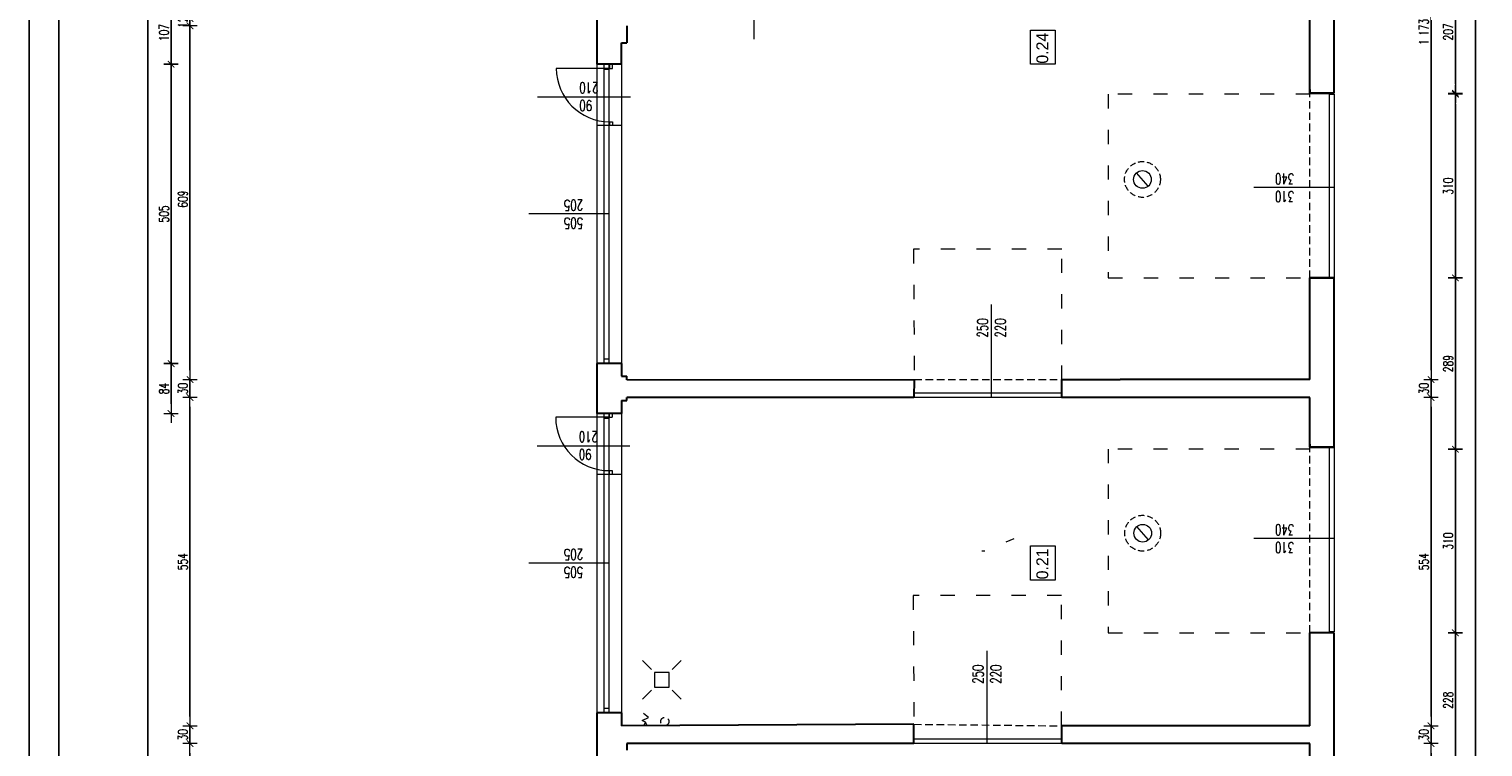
# Model space of a CAD drawing. Header units: millimetres. Extents: x -2948 to 78628, y 64669 to 215420.
# Tile 110 of 256: x 55144 to 57596, y 94849 to 96060. Entities that reach past the tile are written whole.
import ezdxf
from ezdxf.enums import TextEntityAlignment as Align

# ---------------------------------------------------------------- set-up
doc = ezdxf.new("R2010")
doc.units = ezdxf.units.MM
for name, pattern in [('ACAD_ISO03W100', [30, 12, -18]), ('DASHED2', [0.375, 0.25, -0.125]), ('HIDDEN', [9.525, 6.35, -3.175])]:
    doc.linetypes.add(name, pattern=pattern)
for name, color, linetype, lineweight in [('-stolarka', 103, 'Continuous', 13), ('1_OPIS_OKNA', 60, 'Continuous', 13), ('kominy', 7, 'Continuous', 9), ('meble inst', 240, 'Continuous', 5), ('NOWE SCIANY', 3, 'Continuous', 13), ('NOWE WYBURZENIA', 1, 'Continuous', 20), ('OPIS', 2, 'Continuous', 13), ('pomiwszczenia', 95, 'Continuous', 20), ('POMOC', 1, 'Continuous', 13), ('SCIANY', 7, 'Continuous', 30), ('STOLARKA', 3, 'Continuous', 13), ('stolarka opis', 60, 'Continuous', 13), ('WENTYLACJA', 21, 'Continuous', 9), ('WYMIAR', 5, 'Continuous', 13), ('ŚCIANY', 7, 'Continuous', 30)]:
    doc.layers.add(name, color=color, linetype=linetype, lineweight=lineweight)
doc.layers.add('FORMATKA', color=7, linetype='Continuous')
doc.styles.add('CP_ATTR', font='ROMANS.SHX')
doc.styles.add('style2', font='romans.shx', dxfattribs={"width": 0.7})
doc.dimstyles.new('100', dxfattribs={"dimscale": 80, "dimtxt": 0.2, "dimasz": 0.2, "dimexe": 1.25, "dimexo": 0.625, "dimgap": 0.05, "dimtad": 1, "dimdec": 0, "dimdsep": 46, "dimlunit": 6, "dimtxsty": 'style2', "dimblk1": 'TICK', "dimblk2": 'TICK', "dimsah": 1, "dimcen": 0.2, "dimse1": 1, "dimse2": 1, "dimclrd": 256, "dimclrt": 2, "dimadec": 0, "dimazin": 0, "dimtfac": 1, "dimtdec": 0, "dimtix": 1, "dimtmove": 1, "dimatfit": 0, "dimldrblk": 'DOTSMALL', "dimfxl": 1, "dimtolj": 1, "dimtzin": 0, "dimarcsym": 0})

# ---------------------------------------------------------------- blocks, each defined once
blk = doc.blocks.new('TICK')
at = {"color": 5}
for p, q in [((-1, 0), (1, 0)), ((0, -0.75), (0, 0.75))]:
    blk.add_line(p, q, dxfattribs=at)
at = {"const_width": 0.1}
blk.add_lwpolyline([(-0.35, -0.35), (0.35, 0.35)], dxfattribs=at)
blk = doc.blocks.new('*D1336')
at = {"layer": 'Defpoints', "color": 0, "ltscale": 2, "transparency": 16777216}
for p in [(57377.7, 96158.2), (57377.7, 95951.2), (57549.6, 95951.2)]:
    blk.add_point(p, dxfattribs=at)
at = {"layer": 'WYMIAR', "lineweight": -2, "ltscale": 2, "transparency": 16777216}
blk.add_line((57549.6, 96142.2), (57549.6, 95967.2), dxfattribs=at)
at = {"layer": 'WYMIAR', "lineweight": -2, "ltscale": 2, "transparency": 16777216, "xscale": 16, "yscale": 16, "zscale": 16}
for p, rotation in [((57549.6, 96158.2), 90), ((57549.6, 95951.2), 270)]:
    blk.add_blockref('TICK', p, dxfattribs=dict(at, rotation=rotation))
at = {"layer": 'WYMIAR', "color": 2, "ltscale": 2, "transparency": 16777216, "insert": (57537.6, 96054.7), "char_height": 16, "attachment_point": 5, "rotation": 90, "style": 'style2'}
blk.add_mtext('\\A1;207', dxfattribs=at)
blk = doc.blocks.new('_DotSmall')
at = {"layer": 'OPIS', "color": 0, "const_width": 0.5}
blk.add_lwpolyline([(-0.0625, 0, 1), (0.0625, 0, 1)], format="xyb", close=True, dxfattribs=at)
blk = doc.blocks.new('*D1337')
at = {"layer": 'Defpoints', "color": 0, "ltscale": 2, "transparency": 16777216}
for p in [(57377.7, 95949.7), (57379.1, 95639.7), (57549.6, 95639.7)]:
    blk.add_point(p, dxfattribs=at)
at = {"layer": 'WYMIAR', "lineweight": -2, "ltscale": 2, "transparency": 16777216}
blk.add_line((57549.6, 95933.7), (57549.6, 95655.7), dxfattribs=at)
at = {"layer": 'WYMIAR', "lineweight": -2, "ltscale": 2, "transparency": 16777216, "xscale": 16, "yscale": 16, "zscale": 16}
for p, rotation in [((57549.6, 95949.7), 90), ((57549.6, 95639.7), 270)]:
    blk.add_blockref('TICK', p, dxfattribs=dict(at, rotation=rotation))
at = {"layer": 'WYMIAR', "color": 2, "ltscale": 2, "transparency": 16777216, "insert": (57537.6, 95794.7), "char_height": 16, "attachment_point": 5, "rotation": 90, "style": 'style2'}
blk.add_mtext('\\A1;310', dxfattribs=at)
blk = doc.blocks.new('*D1338')
at = {"layer": 'Defpoints', "color": 0, "ltscale": 2, "transparency": 16777216}
for p in [(57377.7, 95639.7), (57386, 95350.7), (57549.6, 95350.7)]:
    blk.add_point(p, dxfattribs=at)
at = {"layer": 'WYMIAR', "lineweight": -2, "ltscale": 2, "transparency": 16777216}
blk.add_line((57549.6, 95623.7), (57549.6, 95366.7), dxfattribs=at)
at = {"layer": 'WYMIAR', "lineweight": -2, "ltscale": 2, "transparency": 16777216, "xscale": 16, "yscale": 16, "zscale": 16}
for p, rotation in [((57549.6, 95639.7), 90), ((57549.6, 95350.7), 270)]:
    blk.add_blockref('TICK', p, dxfattribs=dict(at, rotation=rotation))
at = {"layer": 'WYMIAR', "color": 2, "ltscale": 2, "transparency": 16777216, "insert": (57537.6, 95495.2), "char_height": 16, "attachment_point": 5, "rotation": 90, "style": 'style2'}
blk.add_mtext('\\A1;289', dxfattribs=at)
blk = doc.blocks.new('*D1339')
at = {"layer": 'Defpoints', "color": 0, "ltscale": 2, "transparency": 16777216}
for p in [(57386, 95350.7), (57386, 95041.2), (57549.6, 95041.2)]:
    blk.add_point(p, dxfattribs=at)
at = {"layer": 'WYMIAR', "lineweight": -2, "ltscale": 2, "transparency": 16777216}
blk.add_line((57549.6, 95334.7), (57549.6, 95057.2), dxfattribs=at)
at = {"layer": 'WYMIAR', "lineweight": -2, "ltscale": 2, "transparency": 16777216, "xscale": 16, "yscale": 16, "zscale": 16}
for p, rotation in [((57549.6, 95350.7), 90), ((57549.6, 95041.2), 270)]:
    blk.add_blockref('TICK', p, dxfattribs=dict(at, rotation=rotation))
at = {"layer": 'WYMIAR', "color": 2, "ltscale": 2, "transparency": 16777216, "insert": (57537.6, 95196), "char_height": 16, "attachment_point": 5, "rotation": 90, "style": 'style2'}
blk.add_mtext('\\A1;310', dxfattribs=at)
blk = doc.blocks.new('*D1312')
at = {"layer": 'Defpoints', "color": 0, "ltscale": 2, "transparency": 16777216}
for p in [(56043.1, 96000.2), (55383.6, 95495.2), (56043.1, 95495.2)]:
    blk.add_point(p, dxfattribs=at)
at = {"layer": 'WYMIAR', "lineweight": -2, "ltscale": 2, "transparency": 16777216}
blk.add_line((55383.6, 95984.2), (55383.6, 95511.2), dxfattribs=at)
at = {"layer": 'WYMIAR', "lineweight": -2, "ltscale": 2, "transparency": 16777216, "xscale": 16, "yscale": 16, "zscale": 16}
for p, rotation in [((55383.6, 96000.2), 90), ((55383.6, 95495.2), 270)]:
    blk.add_blockref('TICK', p, dxfattribs=dict(at, rotation=rotation))
at = {"layer": 'WYMIAR', "color": 2, "ltscale": 2, "transparency": 16777216, "insert": (55371.6, 95747.7), "char_height": 16, "attachment_point": 5, "rotation": 90, "style": 'style2'}
blk.add_mtext('\\A1;505', dxfattribs=at)
blk = doc.blocks.new('*D1323')
at = {"layer": 'Defpoints', "color": 0, "ltscale": 2, "transparency": 16777216}
for p in [(55383.6, 96107.2), (56037.6, 96107.2), (56037.6, 96000.2)]:
    blk.add_point(p, dxfattribs=at)
at = {"layer": 'WYMIAR', "lineweight": -2, "ltscale": 2, "transparency": 16777216}
blk.add_line((55383.6, 96016.2), (55383.6, 96091.2), dxfattribs=at)
at = {"layer": 'WYMIAR', "lineweight": -2, "ltscale": 2, "transparency": 16777216, "xscale": 16, "yscale": 16, "zscale": 16}
for p, rotation in [((55383.6, 96107.2), 90), ((55383.6, 96000.2), 270)]:
    blk.add_blockref('TICK', p, dxfattribs=dict(at, rotation=rotation))
at = {"layer": 'WYMIAR', "color": 2, "ltscale": 2, "transparency": 16777216, "insert": (55371.6, 96053.7), "char_height": 16, "attachment_point": 5, "rotation": 90, "style": 'style2'}
blk.add_mtext('\\A1;107', dxfattribs=at)
blk = doc.blocks.new('*D1324')
at = {"layer": 'Defpoints', "color": 0, "ltscale": 2, "transparency": 16777216}
for p in [(55383.6, 95495.2), (56037.6, 95495.2), (56037.6, 95411.2)]:
    blk.add_point(p, dxfattribs=at)
at = {"layer": 'WYMIAR', "lineweight": -2, "ltscale": 2, "transparency": 16777216}
blk.add_line((55383.6, 95427.2), (55383.6, 95479.2), dxfattribs=at)
at = {"layer": 'WYMIAR', "lineweight": -2, "ltscale": 2, "transparency": 16777216, "xscale": 16, "yscale": 16, "zscale": 16}
for p, rotation in [((55383.6, 95495.2), 90), ((55383.6, 95411.2), 270)]:
    blk.add_blockref('TICK', p, dxfattribs=dict(at, rotation=rotation))
at = {"layer": 'WYMIAR', "color": 2, "ltscale": 2, "transparency": 16777216, "insert": (55371.6, 95453.2), "char_height": 16, "attachment_point": 5, "rotation": 90, "style": 'style2'}
blk.add_mtext('\\A1;84', dxfattribs=at)
blk = doc.blocks.new('*D1327')
at = {"layer": 'Defpoints', "color": 0, "ltscale": 2, "transparency": 16777216}
for p in [(57386, 95041.2), (57549.6, 95041.2), (57386, 94813.7)]:
    blk.add_point(p, dxfattribs=at)
at = {"layer": 'WYMIAR', "lineweight": -2, "ltscale": 2, "transparency": 16777216}
blk.add_line((57549.6, 94829.7), (57549.6, 95025.2), dxfattribs=at)
at = {"layer": 'WYMIAR', "lineweight": -2, "ltscale": 2, "transparency": 16777216, "xscale": 16, "yscale": 16, "zscale": 16}
for p, rotation in [((57549.6, 95041.2), 90), ((57549.6, 94813.7), 270)]:
    blk.add_blockref('TICK', p, dxfattribs=dict(at, rotation=rotation))
at = {"layer": 'WYMIAR', "color": 2, "ltscale": 2, "transparency": 16777216, "insert": (57537.6, 94927.4), "char_height": 16, "attachment_point": 5, "rotation": 90, "style": 'style2'}
blk.add_mtext('\\A1;228', dxfattribs=at)
blk = doc.blocks.new('*D1199')
at = {"layer": 'Defpoints', "color": 0, "ltscale": 2, "transparency": 16777216}
for p in [(57372, 97889.2), (57372, 88222.2), (57583.6, 88222.2)]:
    blk.add_point(p, dxfattribs=at)
at = {"layer": 'WYMIAR', "lineweight": -2, "ltscale": 2, "transparency": 16777216}
blk.add_line((57583.6, 97873.2), (57583.6, 88238.2), dxfattribs=at)
at = {"layer": 'WYMIAR', "lineweight": -2, "ltscale": 2, "transparency": 16777216, "xscale": 16, "yscale": 16, "zscale": 16}
for p, rotation in [((57583.6, 97889.2), 90), ((57583.6, 88222.2), 270)]:
    blk.add_blockref('TICK', p, dxfattribs=dict(at, rotation=rotation))
at = {"layer": 'WYMIAR', "color": 2, "ltscale": 2, "transparency": 16777216, "insert": (57571.6, 93055.7), "char_height": 16, "attachment_point": 5, "rotation": 90, "style": 'style2'}
blk.add_mtext('\\A1;9\xa0667', dxfattribs=at)
blk = doc.blocks.new('*D1202')
at = {"layer": 'Defpoints', "color": 0, "ltscale": 2, "transparency": 16777216}
for p in [(55344.4, 97889.2), (56086.3, 97889.2), (56086.4, 88222.2)]:
    blk.add_point(p, dxfattribs=at)
at = {"layer": 'WYMIAR', "lineweight": -2, "ltscale": 2, "transparency": 16777216}
blk.add_line((55344.4, 88238.2), (55344.4, 97873.2), dxfattribs=at)
at = {"layer": 'WYMIAR', "lineweight": -2, "ltscale": 2, "transparency": 16777216, "xscale": 16, "yscale": 16, "zscale": 16}
for p, rotation in [((55344.4, 97889.2), 90.00020786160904), ((55344.4, 88222.2), 270.0002078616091)]:
    blk.add_blockref('TICK', p, dxfattribs=dict(at, rotation=rotation))
at = {"layer": 'WYMIAR', "color": 2, "ltscale": 2, "transparency": 16777216, "insert": (55331.9, 93055.7), "char_height": 16, "attachment_point": 5, "rotation": 90.0002, "style": 'style2'}
blk.add_mtext('\\A1;9\xa0667', dxfattribs=at)
blk = doc.blocks.new('*D1222')
at = {"layer": 'Defpoints', "color": 0, "ltscale": 2, "transparency": 16777216}
for p in [(55415.5, 95438.2), (56152.3, 95438.2), (56153.7, 94884.2)]:
    blk.add_point(p, dxfattribs=at)
at = {"layer": 'WYMIAR', "lineweight": -2, "ltscale": 2, "transparency": 16777216}
blk.add_line((55415.5, 94900.2), (55415.5, 95422.2), dxfattribs=at)
at = {"layer": 'WYMIAR', "lineweight": -2, "ltscale": 2, "transparency": 16777216, "xscale": 16, "yscale": 16, "zscale": 16}
for p, rotation in [((55415.5, 95438.2), 90), ((55415.5, 94884.2), 270)]:
    blk.add_blockref('TICK', p, dxfattribs=dict(at, rotation=rotation))
at = {"layer": 'WYMIAR', "color": 2, "ltscale": 2, "transparency": 16777216, "insert": (55403.5, 95161.2), "char_height": 16, "attachment_point": 5, "rotation": 90, "style": 'style2'}
blk.add_mtext('\\A1;554', dxfattribs=at)
blk = doc.blocks.new('*D1223')
at = {"layer": 'Defpoints', "color": 0, "ltscale": 2, "transparency": 16777216}
for p in [(55415.5, 95468.2), (56153.7, 95468.2), (56153.7, 95438.2)]:
    blk.add_point(p, dxfattribs=at)
at = {"layer": 'WYMIAR', "lineweight": -2, "ltscale": 2, "transparency": 16777216}
for p, q in [((55415.5, 95484.2), (55415.5, 95500.2)), ((55415.5, 95438.2), (55415.5, 95468.2)), ((55415.5, 95422.2), (55415.5, 95406.2))]:
    blk.add_line(p, q, dxfattribs=at)
at = {"layer": 'WYMIAR', "lineweight": -2, "ltscale": 2, "transparency": 16777216, "xscale": 16, "yscale": 16, "zscale": 16}
for p, rotation in [((55415.5, 95468.2), 270), ((55415.5, 95438.2), 90)]:
    blk.add_blockref('TICK', p, dxfattribs=dict(at, rotation=rotation))
at = {"layer": 'WYMIAR', "color": 2, "ltscale": 2, "transparency": 16777216, "insert": (55403.5, 95453.2), "char_height": 16, "attachment_point": 5, "rotation": 90, "style": 'style2'}
blk.add_mtext('\\A1;30', dxfattribs=at)
blk = doc.blocks.new('*D1224')
at = {"layer": 'Defpoints', "color": 0, "ltscale": 2, "transparency": 16777216}
for p in [(55415.5, 96077.2), (56152.3, 96077.2), (56152.4, 95468.2)]:
    blk.add_point(p, dxfattribs=at)
at = {"layer": 'WYMIAR', "lineweight": -2, "ltscale": 2, "transparency": 16777216}
blk.add_line((55415.5, 95484.2), (55415.5, 96061.2), dxfattribs=at)
at = {"layer": 'WYMIAR', "lineweight": -2, "ltscale": 2, "transparency": 16777216, "xscale": 16, "yscale": 16, "zscale": 16}
for p, rotation in [((55415.5, 96077.2), 90), ((55415.5, 95468.2), 270)]:
    blk.add_blockref('TICK', p, dxfattribs=dict(at, rotation=rotation))
at = {"layer": 'WYMIAR', "color": 2, "ltscale": 2, "transparency": 16777216, "insert": (55403.5, 95772.7), "char_height": 16, "attachment_point": 5, "rotation": 90, "style": 'style2'}
blk.add_mtext('\\A1;609', dxfattribs=at)
blk = doc.blocks.new('*D1225')
at = {"layer": 'Defpoints', "color": 0, "ltscale": 2, "transparency": 16777216}
for p in [(55415.5, 96077.2), (56152.3, 96077.2), (56152.3, 96065.2)]:
    blk.add_point(p, dxfattribs=at)
at = {"layer": 'WYMIAR', "lineweight": -2, "ltscale": 2, "transparency": 16777216}
for p, q in [((55415.5, 96093.2), (55415.5, 96109.2)), ((55415.5, 96065.2), (55415.5, 96077.2)), ((55415.5, 96049.2), (55415.5, 96033.2))]:
    blk.add_line(p, q, dxfattribs=at)
at = {"layer": 'WYMIAR', "lineweight": -2, "ltscale": 2, "transparency": 16777216, "xscale": 16, "yscale": 16, "zscale": 16}
for p, rotation in [((55415.5, 96077.2), 270), ((55415.5, 96065.2), 90)]:
    blk.add_blockref('TICK', p, dxfattribs=dict(at, rotation=rotation))
at = {"layer": 'WYMIAR', "color": 2, "ltscale": 2, "transparency": 16777216, "insert": (55403.5, 96071.2), "char_height": 16, "attachment_point": 5, "rotation": 90, "style": 'style2'}
blk.add_mtext('\\A1;12', dxfattribs=at)
blk = doc.blocks.new('*D1246')
at = {"layer": 'Defpoints', "color": 0, "ltscale": 2, "transparency": 16777216}
for p in [(55415.5, 94854.2), (56152.3, 94854.2), (56143.4, 94252.2)]:
    blk.add_point(p, dxfattribs=at)
at = {"layer": 'WYMIAR', "lineweight": -2, "ltscale": 2, "transparency": 16777216}
blk.add_line((55415.5, 94268.2), (55415.5, 94838.2), dxfattribs=at)
at = {"layer": 'WYMIAR', "lineweight": -2, "ltscale": 2, "transparency": 16777216, "xscale": 16, "yscale": 16, "zscale": 16}
for p, rotation in [((55415.5, 94854.2), 90), ((55415.5, 94252.2), 270)]:
    blk.add_blockref('TICK', p, dxfattribs=dict(at, rotation=rotation))
at = {"layer": 'WYMIAR', "color": 2, "ltscale": 2, "transparency": 16777216, "insert": (55403.5, 94553.2), "char_height": 16, "attachment_point": 5, "rotation": 90, "style": 'style2'}
blk.add_mtext('\\A1;602', dxfattribs=at)
blk = doc.blocks.new('*D1247')
at = {"layer": 'Defpoints', "color": 0, "ltscale": 2, "transparency": 16777216}
for p in [(55415.5, 94884.2), (56143.3, 94884.2), (56152.3, 94854.2)]:
    blk.add_point(p, dxfattribs=at)
at = {"layer": 'WYMIAR', "lineweight": -2, "ltscale": 2, "transparency": 16777216}
for p, q in [((55415.5, 94900.2), (55415.5, 94916.2)), ((55415.5, 94854.2), (55415.5, 94884.2)), ((55415.5, 94838.2), (55415.5, 94822.2))]:
    blk.add_line(p, q, dxfattribs=at)
at = {"layer": 'WYMIAR', "lineweight": -2, "ltscale": 2, "transparency": 16777216, "xscale": 16, "yscale": 16, "zscale": 16}
for p, rotation in [((55415.5, 94884.2), 270), ((55415.5, 94854.2), 90)]:
    blk.add_blockref('TICK', p, dxfattribs=dict(at, rotation=rotation))
at = {"layer": 'WYMIAR', "color": 2, "ltscale": 2, "transparency": 16777216, "insert": (55403.5, 94869.2), "char_height": 16, "attachment_point": 5, "rotation": 90, "style": 'style2'}
blk.add_mtext('\\A1;30', dxfattribs=at)
blk = doc.blocks.new('*D1261')
at = {"layer": 'Defpoints', "color": 0, "ltscale": 2, "transparency": 16777216}
for p in [(57304.3, 94854.2), (57508.6, 94854.2), (57304.3, 93686.2)]:
    blk.add_point(p, dxfattribs=at)
at = {"layer": 'WYMIAR', "lineweight": -2, "ltscale": 2, "transparency": 16777216}
blk.add_line((57508.6, 93702.2), (57508.6, 94838.2), dxfattribs=at)
at = {"layer": 'WYMIAR', "lineweight": -2, "ltscale": 2, "transparency": 16777216, "xscale": 16, "yscale": 16, "zscale": 16}
for p, rotation in [((57508.6, 94854.2), 90), ((57508.6, 93686.2), 270)]:
    blk.add_blockref('TICK', p, dxfattribs=dict(at, rotation=rotation))
at = {"layer": 'WYMIAR', "color": 2, "ltscale": 2, "transparency": 16777216, "insert": (57496.6, 94270.2), "char_height": 16, "attachment_point": 5, "rotation": 90, "style": 'style2'}
blk.add_mtext('\\A1;1\xa0168', dxfattribs=at)
blk = doc.blocks.new('*D1262')
at = {"layer": 'Defpoints', "color": 0, "ltscale": 2, "transparency": 16777216}
for p in [(57304.3, 94884.2), (57508.6, 94884.2), (57304.3, 94854.2)]:
    blk.add_point(p, dxfattribs=at)
at = {"layer": 'WYMIAR', "lineweight": -2, "ltscale": 2, "transparency": 16777216}
for p, q in [((57508.6, 94900.2), (57508.6, 94916.2)), ((57508.6, 94854.2), (57508.6, 94884.2)), ((57508.6, 94838.2), (57508.6, 94822.2))]:
    blk.add_line(p, q, dxfattribs=at)
at = {"layer": 'WYMIAR', "lineweight": -2, "ltscale": 2, "transparency": 16777216, "xscale": 16, "yscale": 16, "zscale": 16}
for p, rotation in [((57508.6, 94884.2), 270), ((57508.6, 94854.2), 90)]:
    blk.add_blockref('TICK', p, dxfattribs=dict(at, rotation=rotation))
at = {"layer": 'WYMIAR', "color": 2, "ltscale": 2, "transparency": 16777216, "insert": (57496.6, 94869.2), "char_height": 16, "attachment_point": 5, "rotation": 90, "style": 'style2'}
blk.add_mtext('\\A1;30', dxfattribs=at)
blk = doc.blocks.new('*D1263')
at = {"layer": 'Defpoints', "color": 0, "ltscale": 2, "transparency": 16777216}
for p in [(57304.3, 95438.2), (57508.6, 95438.2), (57304.3, 94884.2)]:
    blk.add_point(p, dxfattribs=at)
at = {"layer": 'WYMIAR', "lineweight": -2, "ltscale": 2, "transparency": 16777216}
blk.add_line((57508.6, 94900.2), (57508.6, 95422.2), dxfattribs=at)
at = {"layer": 'WYMIAR', "lineweight": -2, "ltscale": 2, "transparency": 16777216, "xscale": 16, "yscale": 16, "zscale": 16}
for p, rotation in [((57508.6, 95438.2), 90), ((57508.6, 94884.2), 270)]:
    blk.add_blockref('TICK', p, dxfattribs=dict(at, rotation=rotation))
at = {"layer": 'WYMIAR', "color": 2, "ltscale": 2, "transparency": 16777216, "insert": (57496.6, 95161.2), "char_height": 16, "attachment_point": 5, "rotation": 90, "style": 'style2'}
blk.add_mtext('\\A1;554', dxfattribs=at)
blk = doc.blocks.new('*D1264')
at = {"layer": 'Defpoints', "color": 0, "ltscale": 2, "transparency": 16777216}
for p in [(57304.3, 95468.2), (57508.6, 95468.2), (57304.3, 95438.2)]:
    blk.add_point(p, dxfattribs=at)
at = {"layer": 'WYMIAR', "lineweight": -2, "ltscale": 2, "transparency": 16777216}
for p, q in [((57508.6, 95484.2), (57508.6, 95500.2)), ((57508.6, 95438.2), (57508.6, 95468.2)), ((57508.6, 95422.2), (57508.6, 95406.2))]:
    blk.add_line(p, q, dxfattribs=at)
at = {"layer": 'WYMIAR', "lineweight": -2, "ltscale": 2, "transparency": 16777216, "xscale": 16, "yscale": 16, "zscale": 16}
for p, rotation in [((57508.6, 95468.2), 270), ((57508.6, 95438.2), 90)]:
    blk.add_blockref('TICK', p, dxfattribs=dict(at, rotation=rotation))
at = {"layer": 'WYMIAR', "color": 2, "ltscale": 2, "transparency": 16777216, "insert": (57496.6, 95453.2), "char_height": 16, "attachment_point": 5, "rotation": 90, "style": 'style2'}
blk.add_mtext('\\A1;30', dxfattribs=at)
blk = doc.blocks.new('*D1265')
at = {"layer": 'Defpoints', "color": 0, "ltscale": 2, "transparency": 16777216}
for p in [(57304.3, 96641.2), (57508.6, 96641.2), (57304.3, 95468.2)]:
    blk.add_point(p, dxfattribs=at)
at = {"layer": 'WYMIAR', "lineweight": -2, "ltscale": 2, "transparency": 16777216}
blk.add_line((57508.6, 95484.2), (57508.6, 96625.2), dxfattribs=at)
at = {"layer": 'WYMIAR', "lineweight": -2, "ltscale": 2, "transparency": 16777216, "xscale": 16, "yscale": 16, "zscale": 16}
for p, rotation in [((57508.6, 96641.2), 90), ((57508.6, 95468.2), 270)]:
    blk.add_blockref('TICK', p, dxfattribs=dict(at, rotation=rotation))
at = {"layer": 'WYMIAR', "color": 2, "ltscale": 2, "transparency": 16777216, "insert": (57496.6, 96054.7), "char_height": 16, "attachment_point": 5, "rotation": 90, "style": 'style2'}
blk.add_mtext('\\A1;1\xa0173', dxfattribs=at)
blk = doc.blocks.new('2DHSN_724_5an68yu')
for p, q in [((-17.5, 17.5), (-32.5, 32.5)), ((17.5, 17.5), (32.5, 32.5)), ((-17.5, -17.5), (-32.5, -32.5)), ((17.5, -17.5), (32.5, -32.5))]:
    blk.add_line(p, q)
blk.add_lwpolyline([(-12.5, 12.5), (12.5, 12.5), (12.5, -12.5), (-12.5, -12.5)], close=True)
at = {"linetype": 'ByBlock', "style": 'CP_ATTR', "flags": 9}
for tag, p in [('NAME', (-9.2, -1.8)), ('GROUP', (-9.2, -1.8)), ('PRODUCER', (-9.2, -1.8)), ('ARTICLE', (-9.2, -1.8)), ('CHARACTER', (-9.2, -1.8)), ('PN', (-9.2, -1.8)), ('TEMPERATURE', (-9.2, -1.8)), ('FLOW', (-9.2, -1.8)), ('WEIGHT', (-9.2, -1.8)), ('OTHER', (-9.2, -1.8)), ('NUMBER', (-9.2, -1.9)), ('PRODUCT-TYPE', (-9.2, -1.9)), ('ORDER-NO', (-9.2, -1.9)), ('POWER', (-9.2, -1.9)), ('VOLTAGE', (-9.2, -1.9)), ('DN', (-9.1, -1.9))]:
    blk.add_attdef(tag, text='', height=0.00005, dxfattribs=at).set_placement(p, align=Align.MIDDLE_LEFT)

msp = doc.modelspace()

# ---------------------------------------------------------------- linework, layer by layer
at = {"layer": '-stolarka', "ltscale": 2}
for points in [[(57337.3, 95639.7), (57337.3, 95949.7), (57345.3, 95949.7), (57345.3, 95639.7)], [(57337.3, 95639.7), (57337.3, 95949.7), (57345.3, 95949.7), (57345.3, 95639.7)], [(56885.8, 95438.2), (56636.5, 95438.2), (56636.5, 95446.2), (56885.8, 95446.2)], [(57337.3, 95042.7), (57337.3, 95354.2), (57345.3, 95354.2), (57345.3, 95042.7)], [(57337.3, 95042.7), (57337.3, 95354.2), (57345.3, 95354.2), (57345.3, 95042.7)], [(56885.8, 94854.2), (56636.5, 94854.2), (56636.5, 94862.2), (56885.8, 94862.2)]]:
    msp.add_lwpolyline(points, close=True, dxfattribs=at)
at = {"layer": '1_OPIS_OKNA'}
for p, q in [((56122.3, 95747.7), (55986.8, 95747.7)), ((56122.3, 95158.7), (55986.8, 95158.7))]:
    msp.add_line(p, q, dxfattribs=at)
at = {"layer": 'FORMATKA', "ltscale": 2}
for points in [[(58114.1, 99330.8), (58114.1, 87830.8), (55144.1, 87830.8), (55144.1, 99330.8)], [(55194.1, 87880.8), (55194.1, 99275.9), (58064.1, 99275.9), (58064.1, 87880.8)]]:
    msp.add_lwpolyline(points, close=True, dxfattribs=at)
at = {"layer": 'kominy', "ltscale": 2}
for points in [[(57031.7, 95794.8), (57012, 95817.1)], [(57032.2, 95198.1), (57012.4, 95220.3)]]:
    msp.add_lwpolyline(points, dxfattribs=at)
at = {"layer": 'kominy', "linetype": 'DASHED2', "ltscale": 40}
for centre in [(57021.9, 95805.9), (57022.3, 95209.2)]:
    msp.add_circle(centre, 30.2, dxfattribs=at)
at = {"layer": 'kominy', "ltscale": 2}
for centre in [(57021.9, 95805.9), (57022.3, 95209.2)]:
    msp.add_circle(centre, 14.9, dxfattribs=at)
at = {"layer": 'meble inst', "lineweight": 5, "ltscale": 0.02}
for p, q in [((56178.2, 94893.4), (56188.6, 94898.5)), ((56183.6, 94890.5), (56178.2, 94893.4)), ((56188.6, 94898.5), (56180.3, 94905.3)), ((56183.6, 94890.5), (56180.2, 94884.2)), ((56186.8, 94884.2), (56183.6, 94890.5))]:
    msp.add_line(p, q, dxfattribs=at)
at = {"layer": 'NOWE SCIANY'}
for p, q in [((56366.4, 96199.1), (56366.4, 96042.6)), ((56123.3, 95999.7), (56123.3, 95993.2)), ((56123.3, 95993.2), (56128.3, 95993.2)), ((56001.8, 95945.2), (56158.3, 95945.2)), ((56123.3, 95903.2), (56128.3, 95903.2)), ((56123.3, 95903.2), (56123.3, 95896.7)), ((57345.3, 95792.2), (57209.8, 95792.2)), ((56767.5, 95438.2), (56767.5, 95594.7)), ((56767.5, 95438.2), (56767.5, 95594.7)), ((56122.3, 95411.2), (56122.3, 95404.7)), ((56127.3, 95411.2), (56127.3, 95404.7)), ((56122.3, 95404.7), (56127.3, 95404.7)), ((56000.8, 95356.7), (56157.3, 95356.7)), ((56122.3, 95314.7), (56127.3, 95314.7)), ((56122.3, 95314.7), (56122.3, 95308.2)), ((56127.3, 95314.7), (56127.3, 95308.2)), ((57345.3, 95200.2), (57209.8, 95200.2)), ((56759.9, 94854.2), (56759.9, 95010.7))]:
    msp.add_line(p, q, dxfattribs=at)
at = {"layer": 'NOWE SCIANY', "ltscale": 2}
for p, q in [((56123.3, 95993.2), (56033.3, 95993.2)), ((56122.3, 95404.7), (56032.3, 95404.7)), ((56885.8, 94854.2), (56885.8, 94884.2))]:
    msp.add_line(p, q, dxfattribs=at)
at = {"layer": 'NOWE SCIANY', "linetype": 'HIDDEN', "ltscale": 2}
for p, q in [((56637, 95468.2), (56885.8, 95468.2)), ((56636.5, 94886.9), (56885.8, 94884.2))]:
    msp.add_line(p, q, dxfattribs=at)
at = {"layer": 'NOWE SCIANY', "ltscale": 2}
for points in [[(56123.3, 96000.2), (56102.3, 96000.2), (56143.3, 96000.2)], [(56128.3, 95993.2), (56128.3, 96000.2)], [(56128.3, 95903.2), (56128.3, 95896.7)], [(56636.5, 95468.2), (56636.5, 95438.2)], [(56636.5, 94884.2), (56636.5, 94854.2)]]:
    msp.add_lwpolyline(points, dxfattribs=at)
at = {"layer": 'NOWE SCIANY', "linetype": 'ACAD_ISO03W100', "ltscale": 2}
for points in [[(57304.3, 95949.7), (56964.3, 95949.7), (56964.3, 95639.7), (57304.3, 95639.7)], [(56885.8, 95468.2), (56885.8, 95688.2), (56635.8, 95688.2), (56637, 95468.2)], [(57304.3, 95351.2), (56964.3, 95351.2), (56964.3, 95041.2), (57304.3, 95041.2)], [(56885.3, 94884.2), (56885.3, 95104.2), (56635.3, 95104.2), (56636.5, 94884.2)]]:
    msp.add_lwpolyline(points, dxfattribs=at)
at = {"layer": 'NOWE SCIANY'}
for points in [[(57304.3, 95951.2), (57345.3, 95951.2)], [(56143.3, 95896.7), (56102.3, 95896.7)], [(57341.3, 95639.7), (57304.3, 95639.7)], [(57304.3, 95354.2), (57345.3, 95354.2)], [(56144.3, 95308.2), (56103.3, 95308.2)]]:
    msp.add_lwpolyline(points, dxfattribs=at)
at = {"layer": 'NOWE SCIANY', "ltscale": 2}
msp.add_lwpolyline([(57337.3, 95042.7), (57337.3, 95354.2), (57345.3, 95354.2), (57345.3, 95042.7)], close=True, dxfattribs=at)
for centre in [(56123.3, 95993.2), (56122.3, 95404.7)]:
    msp.add_arc(centre, 90, 180, 270, dxfattribs=at)
at = {"layer": 'NOWE WYBURZENIA', "linetype": 'HIDDEN', "ltscale": 2}
for p, q in [((57304.3, 95639.7), (57304.3, 95957.7)), ((57304.3, 95041.2), (57304.3, 95359.2))]:
    msp.add_line(p, q, dxfattribs=at)
at = {"layer": 'pomiwszczenia'}
for points in [[(56833.2, 96000.1), (56833.2, 96058), (56874.8, 96058), (56874.8, 96000.1)], [(56833.2, 95130.2), (56833.2, 95188.1), (56874.8, 95188.1), (56874.8, 95130.2)]]:
    msp.add_lwpolyline(points, close=True, dxfattribs=at)
at = {"layer": 'POMOC'}
for p, q in [((56102.3, 95495.2), (56102.3, 96000.2)), ((56143.3, 96000.2), (56143.3, 95495.2)), ((56767.5, 95438.2), (56767.5, 95594.7)), ((56102.3, 94906.2), (56102.3, 95411.2)), ((56143.3, 95411.2), (56143.3, 94906.2))]:
    msp.add_line(p, q, dxfattribs=at)
at = {"layer": 'POMOC', "linetype": 'HIDDEN', "ltscale": 2}
msp.add_circle((56216.3, 94891.5), 6.91, dxfattribs=at)
at = {"layer": 'SCIANY', "ltscale": 2}
for points in [[(57304.3, 95957.7), (57304.3, 95951.2), (57345.3, 95951.2)], [(57304.3, 95639.7), (57345.3, 95639.7)], [(56637, 95468.2), (56636.5, 95438.2)], [(56984.3, 95438.2), (56885.8, 95438.2), (56885.8, 95468.2), (56984.3, 95468.2)], [(57304.3, 95359.2), (57304.3, 95354.2), (57345.3, 95354.2)], [(56636.4, 94854.2), (56636.5, 94886.9)], [(56885.8, 94854.2), (56885.8, 94884.2)]]:
    msp.add_lwpolyline(points, dxfattribs=at)
at = {"layer": 'STOLARKA'}
for p, q in [((56114.3, 95495.2), (56114.3, 96000.2)), ((56122.3, 95495.2), (56122.3, 96000.2)), ((56114.3, 95992.2), (56122.3, 95992.2)), ((56114.3, 95503.2), (56122.3, 95503.2)), ((56114.3, 94906.2), (56114.3, 95411.2)), ((56122.3, 94906.2), (56122.3, 95411.2)), ((56114.3, 95403.2), (56122.3, 95403.2)), ((56114.3, 94914.2), (56122.3, 94914.2))]:
    msp.add_line(p, q, dxfattribs=at)
at = {"layer": 'stolarka opis'}
for p, q in [((57345.3, 95792.2), (57209.8, 95792.2)), ((57345.3, 95200.2), (57209.8, 95200.2))]:
    msp.add_line(p, q, dxfattribs=at)
at = {"layer": 'WENTYLACJA', "ltscale": 2}
for p, q in [((56804.8, 95199.6), (56791.2, 95194.2)), ((56751.2, 95179.2), (56756.2, 95179.2))]:
    msp.add_line(p, q, dxfattribs=at)
at = {"layer": 'ŚCIANY', "ltscale": 2}
for p, q in [((57304.3, 95951.2), (57304.3, 96158.2)), ((57345.3, 95951.2), (57345.3, 96158.2)), ((56102.3, 96000.2), (56102.3, 96107.2)), ((56152.3, 96065.2), (56152.3, 96036.2)), ((56143.3, 96000.2), (56143.3, 96036.2)), ((56143.3, 96036.2), (56152.3, 96036.2)), ((56137.3, 96000.2), (56102.3, 96000.2)), ((56143.3, 96000.2), (56102.3, 96000.2)), ((57345.3, 95951.2), (57304.3, 95951.2)), ((57304.3, 95468.2), (57304.3, 95639.7)), ((57345.3, 95639.7), (57304.3, 95639.7)), ((57345.3, 95354.2), (57345.3, 95639.7)), ((56137.3, 95495.2), (56102.3, 95495.2)), ((56143.3, 95495.2), (56102.3, 95495.2)), ((56102.3, 95411.2), (56102.3, 95495.2)), ((56143.3, 95495.2), (56143.3, 95474.2)), ((56143.3, 95474.2), (56152.3, 95474.2)), ((56152.3, 95468.1), (56152.3, 95474.2)), ((56637.1, 95467.6), (56152.3, 95468.1)), ((57304.3, 95468.2), (56984.3, 95468.2)), ((56143.3, 95433.2), (56143.3, 95411.2)), ((56143.3, 95433.2), (56152.3, 95433.2)), ((56636.5, 95438.2), (56152.3, 95438.2)), ((56152.3, 95433.2), (56152.3, 95438.2)), ((57304.3, 95438.2), (56984.3, 95438.2)), ((57304.3, 95354.2), (57304.3, 95438.2)), ((56143.3, 95411.2), (56102.3, 95411.2)), ((57345.3, 95354.2), (57304.3, 95354.2)), ((57304.3, 94884.2), (57304.3, 95041.2)), ((57345.3, 95041.2), (57304.3, 95041.2)), ((57345.3, 95041.2), (57310.3, 95041.2)), ((57345.3, 94815.2), (57345.3, 95041.2)), ((56137.3, 94906.2), (56102.3, 94906.2)), ((56143.3, 94906.2), (56102.3, 94906.2)), ((56102.3, 94797.2), (56102.3, 94906.2)), ((56143.3, 94906.2), (56143.3, 94884.2)), ((56636.5, 94886.9), (56143.3, 94884.2)), ((57304.3, 94884.2), (56885.8, 94884.2)), ((56636.5, 94854.2), (56152.3, 94854.2)), ((56152.3, 94854.2), (56152.3, 94843.2)), ((57304.3, 94854.2), (56885.8, 94854.2)), ((57304.3, 94815.2), (57304.3, 94854.2))]:
    msp.add_line(p, q, dxfattribs=at)

# ---------------------------------------------------------------- block references
at = {"layer": 'meble inst', "lineweight": 5, "ltscale": 0.02, "xscale": -1, "rotation": 270}
msp.add_blockref('2DHSN_724_5an68yu', (56211.3, 94961.7), dxfattribs=at)

# ---------------------------------------------------------------- texts
at = {"layer": '1_OPIS_OKNA', "ltscale": 0.2, "char_height": 18, "width": 280.137, "attachment_point": 1, "rotation": 179.9915, "style": 'style2'}
for insert in [(56078.6, 95723.4), (56078.6, 95134.4)]:
    msp.add_mtext('505\\P205', dxfattribs=dict(at, insert=insert))
at = {"layer": 'NOWE SCIANY', "linetype": 'Continuous', "ltscale": 0.2, "char_height": 18, "width": 280.137, "style": 'style2'}
for s, insert, attachment_point, rotation in [('90\\P210', (56072.2, 95969.5), 9, 179.9915), ('310\\P340', (57277.9, 95767.9), 1, 179.9915), ('250\\P220', (56743.2, 95539.2), 1, 89.9915), ('90\\P210', (56071.2, 95381), 9, 179.9915), ('310\\P340', (57277.9, 95175.9), 1, 179.9915), ('250\\P220', (56735.6, 94955.2), 1, 89.9915)]:
    msp.add_mtext(s, dxfattribs=dict(at, insert=insert, attachment_point=attachment_point, rotation=rotation))
at = {"layer": 'pomiwszczenia', "char_height": 20, "attachment_point": 5, "rotation": 90}
for s, width, insert in [('0.24', 0.766, (56853.1, 96027.3)), ('0.21', 30, (56853.1, 95157.4))]:
    msp.add_mtext_dynamic_manual_height_columns(s, width=width, gutter_width=4.5, heights=[0], dxfattribs=dict(at, insert=insert))

# ---------------------------------------------------------------- dimensions: what is measured, and where the dimension line sits
at = {"layer": 'WYMIAR', "ltscale": 2}
dim = msp.add_linear_dim(base=(55344.4, 97889.2), p1=(56086.4, 88222.2), p2=(56086.3, 97889.2), angle=90.0002, dimstyle='100', dxfattribs=at)
dim.commit()
dim.dimension.update_dxf_attribs({"geometry": '*D1202', "text_midpoint": (55343.9, 93055.7), "dimtype": 161})
for base, p1, p2, angle, picture, middle in [((57583.6, 88222.2), (57372, 97889.2), (57372, 88222.2), 90, '*D1199', (57571.6, 93055.7)), ((57508.6, 96641.2), (57304.3, 95468.2), (57304.3, 96641.2), 90, '*D1265', (57496.6, 96054.7)), ((57549.6, 95951.2), (57377.7, 96158.2), (57377.7, 95951.2), 90, '*D1336', (57537.6, 96054.7)), ((55415.5, 96077.2), (56152.3, 96065.2), (56152.3, 96077.2), 90, '*D1225', (55403.5, 96071.2)), ((55415.5, 96077.2), (56152.4, 95468.2), (56152.3, 96077.2), 90, '*D1224', (55403.5, 95772.7)), ((55383.6, 95495.2), (56043.1, 96000.2), (56043.1, 95495.2), 90, '*D1312', (55371.6, 95747.7)), ((57549.6, 95639.7), (57377.7, 95949.7), (57379.1, 95639.7), 90, '*D1337', (57537.6, 95794.7)), ((57549.6, 95350.7), (57377.7, 95639.7), (57386, 95350.7), 90, '*D1338', (57537.6, 95495.2)), ((55415.5, 95468.2), (56153.7, 95438.2), (56153.7, 95468.2), 90, '*D1223', (55403.5, 95453.2)), ((57508.6, 95468.2), (57304.3, 95438.2), (57304.3, 95468.2), 90, '*D1264', (57496.6, 95453.2)), ((55415.5, 95438.2), (56153.7, 94884.2), (56152.3, 95438.2), 90, '*D1222', (55403.5, 95161.2)), ((57508.6, 95438.2), (57304.3, 94884.2), (57304.3, 95438.2), 90, '*D1263', (57496.6, 95161.2)), ((57549.5872, 95041.1702), (57386.0166, 95350.7397), (57386.0166, 95041.1702), 90, '*D1339', (57537.5872, 95195.955)), ((57549.5871557, 95041.1701859), (57386.0165527, 94813.6701859), (57386.0165527, 95041.1701859), 270, '*D1327', (57537.5871557, 94927.4201859)), ((55415.5, 94884.2), (56152.3, 94854.2), (56143.3, 94884.2), 90, '*D1247', (55403.5, 94869.2)), ((57508.6, 94884.2), (57304.3, 94854.2), (57304.3, 94884.2), 90, '*D1262', (57496.6, 94869.2)), ((55415.5, 94854.2), (56143.4, 94252.2), (56152.3, 94854.2), 90, '*D1246', (55403.5, 94553.2)), ((57508.6, 94854.2), (57304.3, 93686.2), (57304.3, 94854.2), 90, '*D1261', (57496.6, 94270.2))]:
    dim = msp.add_linear_dim(base=base, p1=p1, p2=p2, angle=angle, dimstyle='100', dxfattribs=at)
    dim.commit()
    dim.dimension.update_dxf_attribs({"geometry": picture, "text_midpoint": middle})
for p1, p2, picture, middle in [((56037.6, 96000.2), (56037.6, 96107.2), '*D1323', (55371.6, 96053.7)), ((56037.6, 95411.2), (56037.6, 95495.2), '*D1324', (55371.6, 95453.2))]:
    dim = msp.add_aligned_dim(p1=p1, p2=p2, distance=654, dimstyle='100', dxfattribs=at)
    dim.commit()
    dim.dimension.update_dxf_attribs({"geometry": picture, "text_midpoint": middle})

doc.saveas('drawing.dxf')
